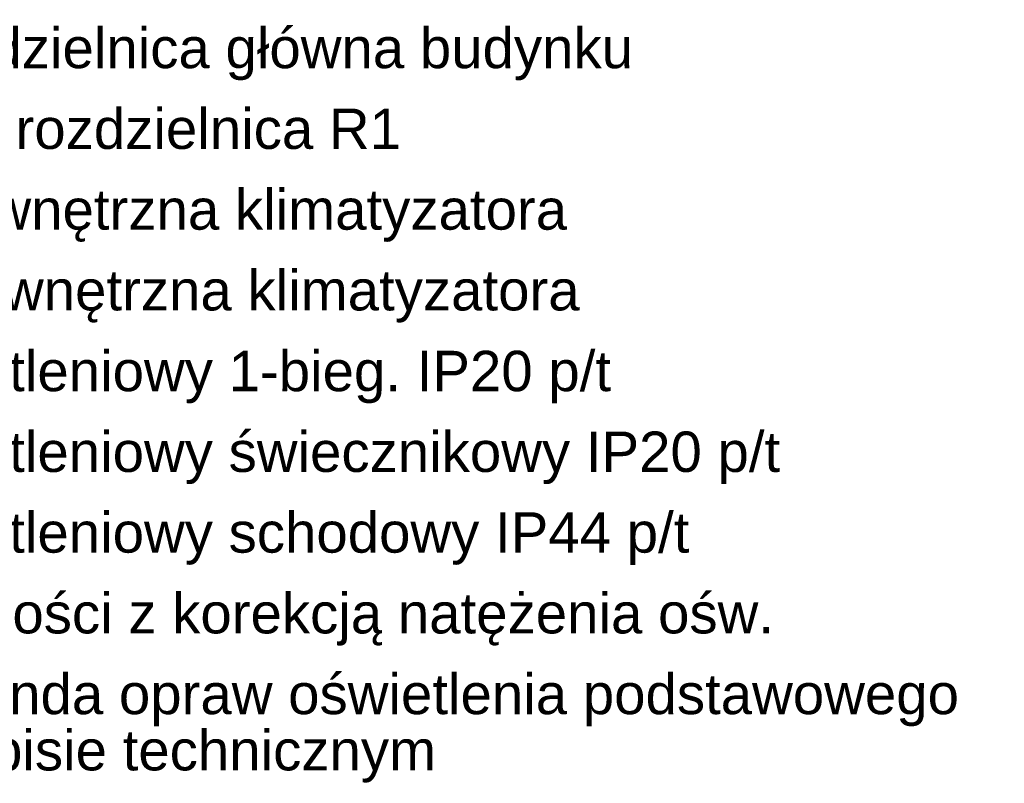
# Model space of a CAD drawing. Header units: millimetres. Extents: x -94648 to 68781, y -29623 to 11990.
# Tile 91 of 181: x -33718 to -33230, y -15905 to -15527. Entities that reach past the tile are written whole.
import ezdxf

# ---------------------------------------------------------------- set-up
doc = ezdxf.new("R2010")
doc.units = ezdxf.units.MM
doc.layers.add('IE_OPIS_legenda', color=7, linetype='Continuous', lineweight=18)
doc.styles.get("Standard").update_dxf_attribs({"font": 'arial.ttf'})

msp = doc.modelspace()

# ---------------------------------------------------------------- texts
at = {"layer": 'IE_OPIS_legenda'}
for s, p in [('Istniejąca rozdzielnica główna budynku', (-33897.06546, -15551.08505)), ('Projektowana rozdzielnica R1', (-33897.06546, -15591.08505)), ('Jednostka zewnętrzna klimatyzatora', (-33897.06546, -15631.08505)), ('Jednostka wewnętrzna klimatyzatora', (-33897.06546, -15671.08505)), ('Łącznik oświetleniowy 1-bieg. IP20 p/t', (-33897.06546, -15711.08505)), ('Łącznik oświetleniowy świecznikowy IP20 p/t', (-33897.06546, -15751.08505)), ('Łącznik oświetleniowy schodowy IP44 p/t', (-33897.06546, -15791.08505)), ('Czujnik obecności z korekcją natężenia ośw.', (-33897.06546, -15831.08505)), ('UWAGA: legenda opraw oświetlenia podstawowego', (-33897.06546, -15871.08505)), ('w opisie technicznym', (-33775.6452, -15898.9468))]:
    msp.add_text(s, height=20, dxfattribs=at).set_placement(p)

doc.saveas('drawing.dxf')
